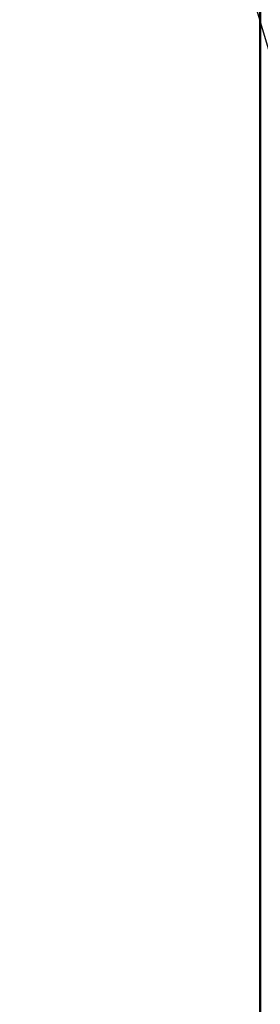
# Model space of a CAD drawing. Header units: millimetres. Extents: x -747 to 747, y -1110 to 610.
# Tile 10 of 93: x -610 to -585, y -272 to -171. Entities that reach past the tile are written whole.
import ezdxf

# ---------------------------------------------------------------- set-up
doc = ezdxf.new("R2010")
doc.units = ezdxf.units.MM
doc.layers.add('G-IMPT', color=8, linetype='Continuous', lineweight=40)

# ---------------------------------------------------------------- blocks, each defined once
blk = doc.blocks.new('NEXA 1000 CALQUES_dwg-755156-Niveau de réf_')
at = {"layer": 'G-IMPT'}
blk.add_line((-585, 369.4), (-585, -331.4), dxfattribs=at)
blk.add_line((-585, 369.4), (-585, -331.4), dxfattribs=at)
at = {"layer": 'G-IMPT', "flags": 128}
for points in [[(-585, -331.4), (-585, -156.2), (-585, 19), (-585, 194.2), (-585, 369.4)], [(-585, -331.4), (-585, -156.2), (-585, 19), (-585, 194.2), (-585, 369.4)], [(-585, 369.4), (-585, 194.2), (-585, 19), (-585, -156.2), (-585, -331.4)], [(-585, 369.4), (-585, 194.2), (-585, 19), (-585, -156.2), (-585, -331.4)], [(-585, 369.4), (-585, 194.2), (-585, 19), (-585, -156.2), (-585, -331.4)], [(-585, -331.4), (-585, -156.2), (-585, 19), (-585, 194.2), (-585, 369.4)], [(-585, -331.4), (-585, -156.2), (-585, 19), (-585, 194.2), (-585, 369.4)], [(-585, 369.4), (-585, 194.2), (-585, 19), (-585, -156.2), (-585, -331.4)]]:
    blk.add_lwpolyline(points, dxfattribs=at)

msp = doc.modelspace()

# ---------------------------------------------------------------- linework, layer by layer
at = {"color": 94, "lineweight": 30}
msp.add_circle((0, 0.5), 609.6, dxfattribs=at)

# ---------------------------------------------------------------- block references
at = {"layer": 'G-IMPT'}
msp.add_blockref('NEXA 1000 CALQUES_dwg-755156-Niveau de réf_', (0, -1), dxfattribs=at)

doc.saveas('drawing.dxf')
